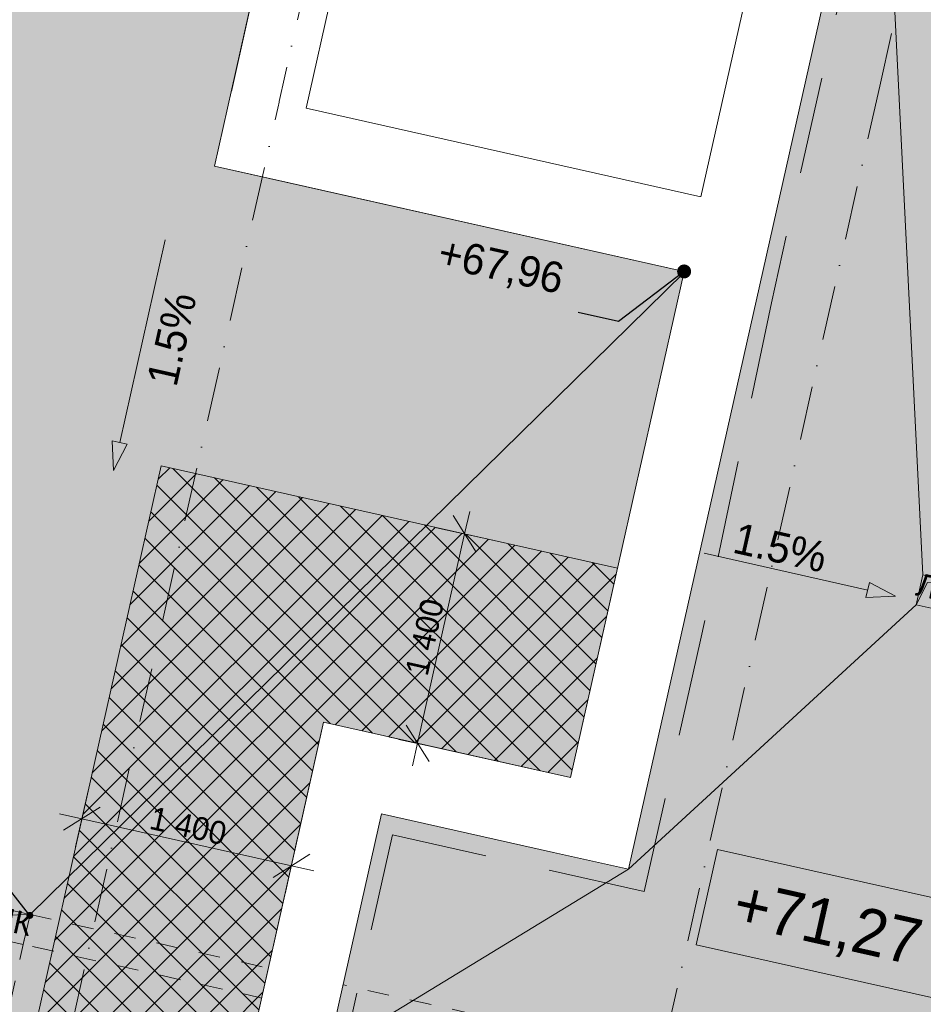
# Model space of a CAD drawing. Header units: millimetres. Extents: x -7218133 to -6715963, y 6117771 to 6222300.
# Tile 8 of 14: x -7158970 to -7153076, y 6138931 to 6145356. Entities that reach past the tile are written whole.
import ezdxf
from ezdxf.enums import TextEntityAlignment as Align

# ---------------------------------------------------------------- set-up
doc = ezdxf.new("R2010")
doc.units = ezdxf.units.MM
doc.header["$MEASUREMENT"] = 0
doc.set_wipeout_variables(frame=1)
for name, pattern in [('Wipeout_Contour', [1000, 0, -1000]), ('короткая штриховая', [282.222222, 141.111111, -141.111111]), ('Разомкнутая', [1058.333302, 634.99999, -423.333311]), ('Штрихпунктирная', [670.277762, 352.777767, -176.388884, 0, -141.111112])]:
    doc.linetypes.add(name, pattern=pattern)
for name, color, linetype, lineweight in [('0_Ном._пера__1', 7, 'Continuous', 0), ('0_Ном._пера__120', 7, 'Continuous', 0), ('АР-Отметки высот.АР_Ном._пера__120', 7, 'Continuous', 0), ('АР-Разуклонка кровли_Ном._пера__1', 7, 'Continuous', 0), ('АР-Разуклонка кровли_Ном._пера__120', 7, 'Continuous', 0), ('АР-Разуклонка кровли_Ном._пера__41', 7, 'Continuous', 20), ('АР-Стены_внешние_.АР_Ном._пера__1', 7, 'Continuous', 0), ('АР-Чертеж-Оси_Осевые размеры.АР_Ном._пера__120', 7, 'Continuous', 0), ('АР-Чертеж-Размеры.АР_Ном._пера__1', 7, 'Continuous', 0), ('ИОС-Шахты и отверстия.АР_Ном._пера__1', 7, 'Continuous', 0), ('ИОС-Шахты и отверстия.АР_Ном._пера__101', 252, 'Continuous', 0), ('Кровля_Ном._пера__101', 252, 'Continuous', 0), ('Кровля_Ном._пера__120', 7, 'Continuous', 0)]:
    doc.layers.add(name, color=color, linetype=linetype, lineweight=lineweight)
for name, color, linetype in [('АР-Разуклонка кровли', 7, 'Continuous'), ('АР-Стены_внешние_.АР', 7, 'Continuous'), ('АР-Чертеж-Оси_Осевые размеры.АР', 7, 'Continuous'), ('АР-Чертеж-Размеры.АР', 7, 'Continuous'), ('ИОС-Шахты и отверстия.АР', 7, 'Continuous')]:
    doc.layers.add(name, color=color, linetype=linetype)
doc.styles.add('РЎР“Р•РќР•Р\xa0Р\x98Р\xa0_РЎРўР\x98Р›Р¬_1', font='GOTHIC.TTF')
doc.dimstyles.new('СГЕНЕРИР_СТИЛЬ__3', dxfattribs={"dimtxt": 150, "dimasz": 190, "dimexe": 0.18, "dimexo": 0.0625, "dimgap": 0, "dimtad": 1, "dimdec": 0, "dimzin": 0, "dimdsep": 46, "dimtxsty": 'РЎР“Р•РќР•Р\xa0Р\x98Р\xa0_РЎРўР\x98Р›Р¬_1', "dimblk": 'ARROWHEAD_6', "dimblk1": 'ARROWHEAD_6', "dimblk2": 'ARROWHEAD_6', "dimcen": 0.09, "dimse1": 1, "dimse2": 1, "dimclrd": 7, "dimclre": 7, "dimclrt": 7, "dimazin": 0, "dimtfac": 1, "dimtdec": 4, "dimtmove": 0, "dimatfit": 3, "dimfxl": 1, "dimtolj": 1, "dimtzin": 0, "dimarcsym": 0})
doc.dimstyles.new('СГЕНЕРИР_СТИЛЬ__4', dxfattribs={"dimtxt": 0.18, "dimasz": 91.2, "dimexe": 0.18, "dimexo": 0.0625, "dimgap": 0, "dimtad": 0, "dimtih": 1, "dimtoh": 1, "dimdec": 4, "dimzin": 0, "dimdsep": 46, "dimcen": 0.09, "dimadec": 0, "dimazin": 0, "dimtfac": 1, "dimtdec": 4, "dimtmove": 0, "dimatfit": 3, "dimldrblk": 'ARROWHEAD_11', "dimfxl": 1, "dimtolj": 1, "dimtzin": 0, "dimarcsym": 0})
doc.dimstyles.new('СГЕНЕРИР_СТИЛЬ__5', dxfattribs={"dimtxt": 0.18, "dimasz": 182.4, "dimexe": 0.18, "dimexo": 0.0625, "dimgap": 0, "dimtad": 0, "dimtih": 1, "dimtoh": 1, "dimdec": 4, "dimzin": 0, "dimdsep": 46, "dimcen": 0.09, "dimadec": 0, "dimazin": 0, "dimtfac": 1, "dimtdec": 4, "dimtmove": 0, "dimatfit": 3, "dimldrblk": 'ARROWHEAD_11', "dimfxl": 1, "dimtolj": 1, "dimtzin": 0, "dimarcsym": 0})

# ---------------------------------------------------------------- blocks, each defined once
blk = doc.blocks.new('Стена_3_3', base_point=(-7157246.5, 6146420.5))
at = {"color": 254, "linetype": 'Wipeout_Contour', "lineweight": 0, "ltscale": 28299121.93861441}
blk.add_wipeout([(-7157102.7, 6144779.1), (-7157700.1, 6144400.9), (-7157212.3, 6144291.3)], dxfattribs=at).dxf.layer = 'АР-Стены_внешние_.АР'
at = {"color": 254, "linetype": 'Wipeout_Contour', "lineweight": 0, "ltscale": 28299797.98962396}
blk.add_wipeout([(-7157700.1, 6144400.9), (-7157102.7, 6144779.1), (-7157590.6, 6144888.7)], dxfattribs=at).dxf.layer = 'АР-Стены_внешние_.АР'
at = {"layer": 'АР-Стены_внешние_.АР_Ном._пера__1', "color": 7, "linetype": 'Continuous', "lineweight": 0, "flags": 128}
blk.add_lwpolyline([(-7157700.1, 6144400.9), (-7157212.3, 6144291.3)], dxfattribs=at)
at = {"color": 254, "linetype": 'Wipeout_Contour', "lineweight": 0, "ltscale": 37734556.38645245}
blk.add_wipeout([(-7157246.5, 6146420.5), (-7157590.6, 6144888.7), (-7157102.7, 6144779.1), (-7156758.7, 6146311)], dxfattribs=at).dxf.layer = 'АР-Стены_внешние_.АР'
at = {"layer": 'АР-Стены_внешние_.АР_Ном._пера__1', "color": 7, "linetype": 'Continuous', "lineweight": 0, "flags": 128}
for points in [[(-7157246.5, 6146420.5), (-7157700.1, 6144400.9)], [(-7157102.7, 6144779.1), (-7156758.7, 6146311)]]:
    blk.add_lwpolyline(points, dxfattribs=at)
blk = doc.blocks.new('Стена_4_3', base_point=(-7157700.1, 6144400.9))
at = {"color": 254, "linetype": 'Wipeout_Contour', "lineweight": 0, "ltscale": 37727067.96131465}
blk.add_wipeout([(-7157212.3, 6144291.3), (-7154636.5, 6143712.8), (-7154526.9, 6144200.6), (-7157102.7, 6144779.1)], dxfattribs=at).dxf.layer = 'АР-Стены_внешние_.АР'
at = {"layer": 'АР-Стены_внешние_.АР_Ном._пера__1', "color": 7, "linetype": 'Continuous', "lineweight": 0, "flags": 128}
for points in [[(-7154526.9, 6144200.6), (-7157102.7, 6144779.1)], [(-7157212.3, 6144291.3), (-7154636.5, 6143712.8)]]:
    blk.add_lwpolyline(points, dxfattribs=at)
blk = doc.blocks.new('Стена_5_3', base_point=(-7153349.8, 6147159.8))
at = {"color": 254, "linetype": 'Wipeout_Contour', "lineweight": 0, "ltscale": 28271390.85765026}
blk.add_wipeout([(-7144793, 6145238), (-7144305.1, 6145128.5), (-7144195.6, 6145616.3)], dxfattribs=at).dxf.layer = 'АР-Стены_внешние_.АР'
at = {"color": 254, "linetype": 'Wipeout_Contour', "lineweight": 0, "ltscale": 28272067.10016952}
blk.add_wipeout([(-7144683.4, 6145725.9), (-7144793, 6145238), (-7144195.6, 6145616.3)], dxfattribs=at).dxf.layer = 'АР-Стены_внешние_.АР'
at = {"layer": 'АР-Стены_внешние_.АР_Ном._пера__1', "color": 7, "linetype": 'Continuous', "lineweight": 0, "flags": 128}
blk.add_lwpolyline([(-7144195.6, 6145616.3), (-7144305.1, 6145128.5)], dxfattribs=at)
at = {"color": 254, "linetype": 'Wipeout_Contour', "lineweight": 0, "ltscale": 37712003.94206189}
blk.add_wipeout([(-7153349.8, 6147159.8), (-7144793, 6145238), (-7144683.4, 6145725.9), (-7153240.3, 6147647.7)], dxfattribs=at).dxf.layer = 'АР-Стены_внешние_.АР'
at = {"layer": 'АР-Стены_внешние_.АР_Ном._пера__1', "color": 7, "linetype": 'Continuous', "lineweight": 0, "flags": 128}
for points in [[(-7144195.6, 6145616.3), (-7153240.3, 6147647.7)], [(-7153349.8, 6147159.8), (-7144793, 6145238)]]:
    blk.add_lwpolyline(points, dxfattribs=at)
blk = doc.blocks.new('Стандартный Маркер Сетки_4')
at = {"layer": 'АР-Чертеж-Оси_Осевые размеры.АР_Ном._пера__120', "color": 7, "linetype": 'Штрихпунктирная', "lineweight": 0}
blk.add_line((486.4, 0), (22316.4, 0), dxfattribs=at)
at = {"layer": 'АР-Чертеж-Оси_Осевые размеры.АР_Ном._пера__120', "color": 7, "lineweight": 0, "style": 'РЎР“Р•РќР•Р\xa0Р\x98Р\xa0_РЎРўР\x98Р›Р¬_1'}
blk.add_attdef('AC_MarkerText_1', text='', height=350, rotation=90, dxfattribs=at).set_placement((22983.7, -130.3), align=Align.TOP_CENTER)
blk = doc.blocks.new('Стандартный Маркер Сетки_8')
at = {"layer": 'АР-Чертеж-Оси_Осевые размеры.АР_Ном._пера__120', "color": 7, "linetype": 'Штрихпунктирная', "lineweight": 0}
for q in [(0, 0), (21802.8, 0)]:
    blk.add_line((1000, 0), q, dxfattribs=at)
at = {"layer": 'АР-Чертеж-Оси_Осевые размеры.АР_Ном._пера__120', "color": 7, "lineweight": 0, "style": 'РЎР“Р•РќР•Р\xa0Р\x98Р\xa0_РЎРўР\x98Р›Р¬_1'}
blk.add_attdef('AC_MarkerText_1', text='', height=350, rotation=90, dxfattribs=at).set_placement((22983.7, -130.3), align=Align.TOP_CENTER)
blk = doc.blocks.new('Линия_1_3', base_point=(-7158020.6, 6143919.9))
at = {"layer": 'АР-Разуклонка кровли', "linetype": 'Continuous', "lineweight": 0, "true_color": 0x000000}
blk.add_hatch(color=18, dxfattribs=at).paths.add_polyline_path([(-7158358.6, 6142415), (-7158268.9, 6142586.1), (-7158366.5, 6142608)])
at = {"layer": 'АР-Разуклонка кровли_Ном._пера__1', "color": 7, "linetype": 'Continuous', "lineweight": 0}
for p, q in [((-7158020.6, 6143919.9), (-7158317.7, 6142597)), ((-7158366.5, 6142608), (-7158268.9, 6142586.1)), ((-7158358.6, 6142415), (-7158366.5, 6142608)), ((-7158358.6, 6142415), (-7158268.9, 6142586.1))]:
    blk.add_line(p, q, dxfattribs=at)
blk = doc.blocks.new('Линия_17_3', base_point=(-7154506.6, 6141873.9))
at = {"layer": 'АР-Разуклонка кровли', "linetype": 'Continuous', "lineweight": 0, "true_color": 0x000000}
blk.add_hatch(color=18, dxfattribs=at).paths.add_polyline_path([(-7153257.3, 6141593.3), (-7153428.4, 6141683), (-7153450.3, 6141585.4)])
at = {"layer": 'АР-Разуклонка кровли_Ном._пера__1', "color": 7, "linetype": 'Continuous', "lineweight": 0}
for p, q in [((-7154506.6, 6141873.9), (-7153439.3, 6141634.2)), ((-7153450.3, 6141585.4), (-7153428.4, 6141683)), ((-7153257.3, 6141593.3), (-7153428.4, 6141683)), ((-7153257.3, 6141593.3), (-7153450.3, 6141585.4))]:
    blk.add_line(p, q, dxfattribs=at)
blk = doc.blocks.new('ARROWHEAD_11')
at = {"color": 0, "linetype": 'Continuous', "lineweight": 0}
blk.add_line((0, 0), (-1, 0), dxfattribs=at)
at = {"color": 0, "linetype": 'Continuous', "lineweight": 0, "const_width": 0.25, "flags": 128}
blk.add_lwpolyline([(-0.125, 0, 1), (0.125, 0, 1)], format="xyb", close=True, dxfattribs=at)
blk = doc.blocks.new('Стена_15_3', base_point=(-7154890.4, 6140300.5))
at = {"color": 254, "linetype": 'Wipeout_Contour', "lineweight": 0, "ltscale": 28285775.99284896}
blk.add_wipeout([(-7155378.2, 6140410.1), (-7155487.8, 6139922.3), (-7155000, 6139812.7)], dxfattribs=at).dxf.layer = 'АР-Стены_внешние_.АР'
at = {"color": 254, "linetype": 'Wipeout_Contour', "lineweight": 0, "ltscale": 37721299.68774875}
blk.add_wipeout([(-7154890.4, 6140300.5), (-7153349.8, 6147159.8), (-7153837.7, 6147269.4), (-7155378.2, 6140410.1)], dxfattribs=at).dxf.layer = 'АР-Стены_внешние_.АР'
at = {"layer": 'АР-Стены_внешние_.АР_Ном._пера__1', "color": 7, "linetype": 'Continuous', "lineweight": 0, "flags": 128}
blk.add_lwpolyline([(-7153728.1, 6147757.3), (-7154526.9, 6144200.6)], dxfattribs=at)
at = {"color": 254, "linetype": 'Wipeout_Contour', "lineweight": 0, "ltscale": 28285569.79901528}
blk.add_wipeout([(-7154890.4, 6140300.5), (-7155378.2, 6140410.1), (-7155000, 6139812.7)], dxfattribs=at).dxf.layer = 'АР-Стены_внешние_.АР'
at = {"layer": 'АР-Стены_внешние_.АР_Ном._пера__1', "color": 7, "linetype": 'Continuous', "lineweight": 0, "flags": 128}
for points in [[(-7155000, 6139812.7), (-7153349.8, 6147159.8)], [(-7154636.5, 6143712.8), (-7155378.2, 6140410.1)], [(-7155000, 6139812.7), (-7155487.8, 6139922.3)]]:
    blk.add_lwpolyline(points, dxfattribs=at)
blk = doc.blocks.new('Стена_16_3', base_point=(-7154890.4, 6140300.5))
at = {"color": 254, "linetype": 'Wipeout_Contour', "lineweight": 0, "ltscale": 28290147.27395169}
blk.add_wipeout([(-7157097.5, 6140283.8), (-7156609.7, 6140174.2), (-7156988, 6140771.6)], dxfattribs=at).dxf.layer = 'АР-Стены_внешние_.АР'
at = {"color": 254, "linetype": 'Wipeout_Contour', "lineweight": 0, "ltscale": 28289941.02425911}
blk.add_wipeout([(-7156988, 6140771.6), (-7156609.7, 6140174.2), (-7156500.1, 6140662.1)], dxfattribs=at).dxf.layer = 'АР-Стены_внешние_.АР'
at = {"layer": 'АР-Стены_внешние_.АР_Ном._пера__1', "color": 7, "linetype": 'Continuous', "lineweight": 0, "flags": 128}
blk.add_lwpolyline([(-7156988, 6140771.6), (-7157097.5, 6140283.8)], dxfattribs=at)
at = {"color": 254, "linetype": 'Wipeout_Contour', "lineweight": 0, "ltscale": 37717144.6812704}
blk.add_wipeout([(-7156500.1, 6140662.1), (-7156609.7, 6140174.2), (-7155487.8, 6139922.3), (-7155378.2, 6140410.1)], dxfattribs=at).dxf.layer = 'АР-Стены_внешние_.АР'
at = {"layer": 'АР-Стены_внешние_.АР_Ном._пера__1', "color": 7, "linetype": 'Continuous', "lineweight": 0, "flags": 128}
for points in [[(-7155378.2, 6140410.1), (-7156988, 6140771.6)], [(-7156609.7, 6140174.2), (-7155487.8, 6139922.3)]]:
    blk.add_lwpolyline(points, dxfattribs=at)
blk = doc.blocks.new('Стена_17_3', base_point=(-7156988, 6140771.6))
at = {"color": 254, "linetype": 'Wipeout_Contour', "lineweight": 0, "ltscale": 37716631.21983719}
blk.add_wipeout([(-7157097.5, 6140283.8), (-7157788.9, 6137205.5), (-7157301.1, 6137095.9), (-7156609.7, 6140174.2)], dxfattribs=at).dxf.layer = 'АР-Стены_внешние_.АР'
at = {"layer": 'АР-Стены_внешние_.АР_Ном._пера__1', "color": 7, "linetype": 'Continuous', "lineweight": 0, "flags": 128}
for points in [[(-7157097.5, 6140283.8), (-7157788.9, 6137205.5)], [(-7157301.1, 6137095.9), (-7156609.7, 6140174.2)]]:
    blk.add_lwpolyline(points, dxfattribs=at)
blk = doc.blocks.new('Символ Проема в Полу 21')
at = {"layer": 'ИОС-Шахты и отверстия.АР_Ном._пера__101', "linetype": 'Continuous', "lineweight": 0}
blk.add_hatch(color=252, dxfattribs=at).paths.add_polyline_path([(0, 0), (200, 0), (200, 200), (159.6, 40.4)])
at = {"layer": 'ИОС-Шахты и отверстия.АР_Ном._пера__101', "color": 252, "linetype": 'Continuous', "lineweight": 0, "flags": 128}
for points in [[(159.6, 40.4), (200, 200), (0, 200), (0, 0)], [(0, 0), (200, 0), (200, 200), (159.6, 40.4)]]:
    blk.add_lwpolyline(points, close=True, dxfattribs=at)
at = {"layer": 'ИОС-Шахты и отверстия.АР_Ном._пера__1', "color": 7, "lineweight": 0, "insert": (44.6, 183.4), "char_height": 150, "attachment_point": 8, "rotation": 180, "style": 'РЎР“Р•РќР•Р\xa0Р\x98Р\xa0_РЎРўР\x98Р›Р¬_1'}
blk.add_mtext('\\A1;{\\pqc;\\pt0;\\fCentury Gothic|b0|i0|c204|p0;\\W1.000000;ЛК\\fCentury Gothic|b0|i0|c204|p0;\\W1.000000;\\A1{\\H.66x;\\S^  ;}\\fCentury Gothic|b0|i0|c204|p0;\\W1.000000;\\fCentury Gothic|b0|i0|c204|p0;\\W1.000000;\\A1{\\H.66x;\\S^  ;}\\fCentury Gothic|b0|i0|c204|p0;\\W1.000000;\\fCentury Gothic|b0|i0|c204|p0;\\W1.000000;\\A1{\\H.66x;\\S^  ;}}', dxfattribs=at)
blk = doc.blocks.new('*D72', base_point=(-6566190.3, 6562677.8))
at = {"layer": 'АР-Чертеж-Размеры.АР_Ном._пера__1', "color": 7, "linetype": 'Continuous', "lineweight": 0, "transparency": 16777216}
for p, q in [((-7158523.3, 6140324.8), (-7158605.4, 6139958.9)), ((-7158444.9, 6140217.5), (-7158683.8, 6140066.2)), ((-7158564.3, 6140141.8), (-7158710.7, 6140174.7)), ((-7157198.3, 6139835), (-7158564.3, 6140141.8)), ((-7157157.2, 6140018), (-7157239.4, 6139652.1)), ((-7157317.8, 6139759.4), (-7157078.8, 6139910.7)), ((-7157052, 6139802.2), (-7157198.3, 6139835))]:
    blk.add_line(p, q, dxfattribs=at)
at = {"layer": 'АР-Чертеж-Размеры.АР_Ном._пера__1', "color": 7, "lineweight": 0, "transparency": 16777216, "insert": (-7158132.7, 6140075.6), "char_height": 150, "attachment_point": 7, "rotation": 347.34172, "style": 'РЎР“Р•РќР•Р\xa0Р\x98Р\xa0_РЎРўР\x98Р›Р¬_1'}
blk.add_mtext('\\A1;{\\pql;\\fCentury Gothic|b0|i0|c204|p0;\\W1.000000;1\xa0400}', dxfattribs=at)
blk = doc.blocks.new('ARROWHEAD_6')
at = {"color": 0, "linetype": 'Continuous', "lineweight": 0}
for p, q in [((-0.5, -0.5), (0.5, 0.5)), ((0, 0), (-1, 0))]:
    blk.add_line(p, q, dxfattribs=at)
blk = doc.blocks.new('*D73', base_point=(-6566190.3, 6562677.8))
at = {"layer": 'АР-Чертеж-Размеры.АР_Ном._пера__1', "color": 7, "linetype": 'Continuous', "lineweight": 0, "transparency": 16777216}
for p, q in [((-7155992.4, 6141880.4), (-7156143.8, 6142119.4)), ((-7156035.2, 6142146.3), (-7156068.1, 6141999.9)), ((-7156068.1, 6141999.9), (-7156374.9, 6140634)), ((-7156251, 6142041), (-7155885.2, 6141958.8)), ((-7156450.5, 6140753.4), (-7156299.2, 6140514.5)), ((-7156557.8, 6140675), (-7156191.9, 6140592.9)), ((-7156374.9, 6140634), (-7156407.8, 6140487.6))]:
    blk.add_line(p, q, dxfattribs=at)
at = {"layer": 'АР-Чертеж-Размеры.АР_Ном._пера__1', "color": 7, "lineweight": 0, "transparency": 16777216, "insert": (-7156308.7, 6141065.6), "char_height": 150, "attachment_point": 7, "rotation": 77.34172, "style": 'РЎР“Р•РќР•Р\xa0Р\x98Р\xa0_РЎРўР\x98Р›Р¬_1'}
blk.add_mtext('\\A1;{\\pql;\\fCentury Gothic|b0|i0|c204|p0;\\W1.000000;1\xa0400}', dxfattribs=at)

msp = doc.modelspace()

# ---------------------------------------------------------------- hatches: boundary and pattern name
at = {"layer": '0_Ном._пера__120', "linetype": 'Continuous', "lineweight": 0}
h = msp.add_hatch(dxfattribs=at)
h.set_pattern_fill('НЕМЕТАЛЛИЧЕСКИЕ_МАТЕРИАЛ_5A', style=0, pattern_type=2)
h.set_pattern_definition([(45, (-7156817.68, 6135757.42), (-106.066, 106.066), []), (135, (-7156817.68, 6135757.42), (106.066, 106.066), [])])
h.paths.add_polyline_path([(-7143400.7, 6140210.5), (-7145150.5, 6132419.6), (-7159571.3, 6135658.4), (-7158047.2, 6142444.4), (-7155071.6, 6141776.1), (-7155378.2, 6140410.2), (-7156988, 6140771.6), (-7157898.5, 6136717.6), (-7146209.9, 6134092.4), (-7145225.8, 6138473.3), (-7145772.3, 6138596), (-7145313.4, 6140640.1)])
at = {"layer": 'Кровля_Ном._пера__101', "linetype": 'Continuous', "lineweight": 0}
h = msp.add_hatch(dxfattribs=at)
h.set_pattern_fill('ПЕСОК_0003', color=252, style=0, pattern_type=2)
h.set_pattern_definition([(122.3417, (-7152159.75, 6132514.72), (191.0468, 120.9696), [0, -150.75, 0, -226.125]), (57.3417, (-7152650.04, 6132624.84), (-190.3755, 122.0232), [0, -110.55, 0, -190.95])])
h.paths.add_polyline_path([(-7160642, 6147183.1), (-7157246.5, 6146420.5), (-7157700.1, 6144400.9), (-7154636.5, 6143712.8), (-7155378.2, 6140410.1), (-7156988, 6140771.6), (-7157898.5, 6136717.6), (-7146209.9, 6134092.4), (-7145452.8, 6137463.4), (-7145452.6, 6137463.4), (-7145225.8, 6138473.3), (-7145772.3, 6138596.1), (-7144734.7, 6143215.9), (-7141485.1, 6142486.1), (-7141282.5, 6143388.1), (-7138101.6, 6142673.7), (-7141604.4, 6127077.7), (-7164026.5, 6132113.6)])
h = msp.add_hatch(dxfattribs=at)
h.set_pattern_fill('ПЕСОК_0003', color=252, style=0, pattern_type=2)
h.set_pattern_definition([(122.3417, (-7150575.4, 6137514.64), (191.047, 120.9696), [0, -150.75, 0, -226.125]), (57.3417, (-7151065.7, 6137624.75), (-190.3755, 122.0232), [0, -110.55, 0, -190.95])])
h.paths.add_polyline_path([(-7156961.6, 6138607.3), (-7156609.7, 6140174.2), (-7155000, 6139812.7), (-7154934.2, 6140105.4), (-7154150.8, 6143593.6), (-7154125.7, 6143705.4), (-7153349.8, 6147159.8), (-7144793, 6145238), (-7145222.3, 6143326.4), (-7146369.7, 6138217.8), (-7145823.2, 6138095.1), (-7146588, 6134689.8), (-7156091.3, 6136824.2), (-7155751.9, 6138335.6)])

# ---------------------------------------------------------------- linework, layer by layer
at = {"layer": '0_Ном._пера__120', "color": 7, "linetype": 'Continuous', "lineweight": 0, "flags": 128}
msp.add_lwpolyline([(-7143400.7, 6140210.5), (-7145150.5, 6132419.6), (-7159571.3, 6135658.4), (-7158047.2, 6142444.4), (-7155071.6, 6141776.1), (-7155378.2, 6140410.2), (-7156988, 6140771.6), (-7157898.5, 6136717.6), (-7146209.9, 6134092.4), (-7145225.8, 6138473.3), (-7145772.3, 6138596), (-7145313.4, 6140640.1)], close=True, dxfattribs=at)
at = {"layer": 'АР-Разуклонка кровли_Ном._пера__1', "color": 7, "linetype": 'короткая штриховая', "lineweight": 0}
for p, q in [((-7159649.2, 6136193.7), (-7158902.9, 6139516.6)), ((-7158902.9, 6139516.6), (-7143068.8, 6135960.3)), ((-7151313.6, 6137607.1), (-7158946.7, 6139321.4))]:
    msp.add_line(p, q, dxfattribs=at)
at = {"layer": 'АР-Разуклонка кровли_Ном._пера__1', "color": 7, "linetype": 'Continuous', "lineweight": 0}
for points in [[(-7155000, 6139812.7), (-7153122.8, 6141537.1)], [(-7155000, 6139812.7), (-7156959.6, 6138616.4)]]:
    msp.add_lwpolyline(points, dxfattribs=at)
at = {"layer": 'Кровля_Ном._пера__120', "color": 7, "linetype": 'Continuous', "lineweight": 0, "flags": 128}
for points in [[(-7160642, 6147183.1), (-7157246.5, 6146420.5), (-7157700.1, 6144400.9), (-7154636.5, 6143712.8), (-7155378.2, 6140410.1), (-7156988, 6140771.6), (-7157898.5, 6136717.6), (-7146209.9, 6134092.4), (-7145452.8, 6137463.4), (-7145452.6, 6137463.4), (-7145225.8, 6138473.3), (-7145772.3, 6138596.1), (-7144734.7, 6143215.9), (-7141485.1, 6142486.1), (-7141282.5, 6143388.1), (-7138101.6, 6142673.7), (-7141604.4, 6127077.7), (-7164026.5, 6132113.6)], [(-7156961.6, 6138607.3), (-7156609.7, 6140174.2), (-7155000, 6139812.7), (-7154934.2, 6140105.4), (-7154150.8, 6143593.6), (-7154125.7, 6143705.4), (-7153349.8, 6147159.8), (-7144793, 6145238), (-7145222.3, 6143326.4), (-7146369.7, 6138217.8), (-7145823.2, 6138095.1), (-7146588, 6134689.8), (-7156091.3, 6136824.2), (-7155751.9, 6138335.6)]]:
    msp.add_lwpolyline(points, close=True, dxfattribs=at)

# ---------------------------------------------------------------- block references
at = {"layer": 'АР-Разуклонка кровли', "color": 7, "linetype": 'Continuous', "lineweight": 0}
for name, p in [('Линия_1_3', (-7158020.6, 6143919.9)), ('Линия_17_3', (-7154506.6, 6141873.9))]:
    msp.add_blockref(name, p, dxfattribs=at)
at = {"layer": 'ИОС-Шахты и отверстия.АР', "color": 7, "linetype": 'Continuous', "lineweight": 0, "zscale": 1000, "rotation": 167.3416928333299}
msp.add_blockref('Символ Проема в Полу 21', (-7158902.9, 6139516.6), dxfattribs=at)

# ---------------------------------------------------------------- texts
at = {"layer": 'АР-Отметки высот.АР_Ном._пера__120', "color": 7, "linetype": 'Continuous', "lineweight": 0, "insert": (-7153704.8, 6139438.1), "char_height": 300, "attachment_point": 5, "rotation": 347.34172, "style": 'РЎР“Р•РќР•Р\xa0Р\x98Р\xa0_РЎРўР\x98Р›Р¬_1'}
msp.add_mtext('\\A1;{\\pqc;\\fCentury Gothic|b0|i0|c204|p0;\\W1.000000;+71,27}', dxfattribs=at)
at = {"layer": 'АР-Разуклонка кровли_Ном._пера__41', "color": 7, "linetype": 'Continuous', "lineweight": 20, "char_height": 200, "attachment_point": 5, "style": 'РЎР“Р•РќР•Р\xa0Р\x98Р\xa0_РЎРўР\x98Р›Р¬_1'}
for insert, rotation in [((-7157978.1, 6143271.8), 77.34169), ((-7154009.6, 6141909.6), 347.34175)]:
    msp.add_mtext('\\A1;{\\pqc;\\fCentury Gothic|b0|i0|c204|p0;\\W1.000000;1.5%}', dxfattribs=dict(at, insert=insert, rotation=rotation))

# ---------------------------------------------------------------- leaders
at = {"layer": '0_Ном._пера__1', "color": 7, "linetype": 'Continuous', "lineweight": 0, "annotation_type": 0, "has_hookline": 1, "hookline_direction": 1, "text_width": 1698.2, "horizontal_direction": (0.975694, -0.219136, 0)}
msp.add_leader([(-7158904, 6139511.2), (-7159576.4, 6140362.9), (-7161624.5, 6140741.4)], dimstyle='СГЕНЕРИР_СТИЛЬ__4', dxfattribs=at)

# ---------------------------------------------------------------- next in the draw order: block references
at = {"layer": 'АР-Стены_внешние_.АР', "color": 7, "lineweight": 5}
for name, p in [('Стена_5_3', (-7153349.8, 6147159.8)), ('Стена_3_3', (-7157246.5, 6146420.5))]:
    msp.add_blockref(name, p, dxfattribs=at)

# ---------------------------------------------------------------- next in the draw order: linework, layer by layer
at = {"layer": 'АР-Разуклонка кровли_Ном._пера__1', "color": 7, "linetype": 'Continuous', "lineweight": 0}
msp.add_lwpolyline([(-7153079, 6141732.2), (-7153349.8, 6147159.8)], dxfattribs=at)

# ---------------------------------------------------------------- next in the draw order: block references
at = {"layer": 'АР-Стены_внешние_.АР', "color": 7, "lineweight": 5}
msp.add_blockref('Стена_4_3', (-7157700.1, 6144400.9), dxfattribs=at)

# ---------------------------------------------------------------- next in the draw order: linework, layer by layer
at = {"layer": 'АР-Разуклонка кровли_Ном._пера__1', "color": 7, "linetype": 'Continuous', "lineweight": 0}
msp.add_lwpolyline([(-7158902.9, 6139516.6), (-7154638.6, 6143703.1)], dxfattribs=at)
at = {"layer": 'АР-Разуклонка кровли_Ном._пера__41', "color": 7, "linetype": 'Разомкнутая', "lineweight": 20}
msp.add_lwpolyline([(-7154067.5, 6143508), (-7154528.7, 6141307.3), (-7154897, 6139667.3), (-7156538.3, 6140035.9), (-7157181.6, 6137171.5), (-7146663.7, 6134809.3), (-7145942.7, 6138019.5), (-7146489.1, 6138142.2), (-7144912.4, 6145162.4), (-7153274.2, 6147040.4)], close=True, dxfattribs=at)

# ---------------------------------------------------------------- next in the draw order: block references
at = {"layer": 'АР-Чертеж-Оси_Осевые размеры.АР', "color": 8, "linetype": 'Continuous', "lineweight": 15, "zscale": 1000, "rotation": 257.3417232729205}
for name, p in [('Стандартный Маркер Сетки_4', (-7156826.9, 6146828.2)), ('Стандартный Маркер Сетки_4', (-7156826.9, 6146828.2)), ('Стандартный Маркер Сетки_8', (-7153141.2, 6145897.9)), ('Стандартный Маркер Сетки_8', (-7153141.2, 6145897.9))]:
    msp.add_blockref(name, p, dxfattribs=at)

# ---------------------------------------------------------------- next in the draw order: block references
at = {"layer": 'АР-Стены_внешние_.АР', "color": 7, "lineweight": 5}
msp.add_blockref('Стена_15_3', (-7154890.4, 6140300.5), dxfattribs=at)

# ---------------------------------------------------------------- next in the draw order: linework, layer by layer
at = {"layer": 'АР-Отметки высот.АР_Ном._пера__120', "color": 7, "linetype": 'Continuous', "lineweight": 0, "flags": 128}
msp.add_lwpolyline([(-7154418.1, 6139942), (-7152844.5, 6139588.6), (-7152984.4, 6138965.9), (-7154558, 6139319.3)], close=True, dxfattribs=at)

# ---------------------------------------------------------------- next in the draw order: block references
at = {"layer": 'АР-Стены_внешние_.АР', "color": 7, "lineweight": 5}
msp.add_blockref('Стена_16_3', (-7154890.4, 6140300.5), dxfattribs=at)
at = {"layer": 'ИОС-Шахты и отверстия.АР', "color": 7, "linetype": 'Continuous', "lineweight": 0, "zscale": 1000, "rotation": 167.3416928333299}
msp.add_blockref('Символ Проема в Полу 21', (-7152883.9, 6141688.4), dxfattribs=at)

# ---------------------------------------------------------------- next in the draw order: texts
at = {"layer": 'АР-Разуклонка кровли_Ном._пера__120', "color": 7, "linetype": 'Continuous', "lineweight": 0, "insert": (-7155860, 6143619.7), "char_height": 200, "attachment_point": 8, "rotation": 347.34172, "style": 'РЎР“Р•РќР•Р\xa0Р\x98Р\xa0_РЎРўР\x98Р›Р¬_1'}
msp.add_mtext('\\A1;{\\pqc;\\fCentury Gothic|b0|i0|c204|p0;\\W1.000000;+67,96}', dxfattribs=at)

# ---------------------------------------------------------------- next in the draw order: leaders
at = {"layer": 'АР-Разуклонка кровли_Ном._пера__120', "color": 7, "linetype": 'Continuous', "lineweight": 0, "annotation_type": 0, "has_hookline": 1, "hookline_direction": 1, "text_width": 835.2, "horizontal_direction": (0.975694, -0.219136, 0)}
msp.add_leader([(-7154636.5, 6143712.8), (-7155063.6, 6143386.8), (-7155327.5, 6143446)], dimstyle='СГЕНЕРИР_СТИЛЬ__5', dxfattribs=at)

# ---------------------------------------------------------------- next in the draw order: block references
at = {"layer": 'АР-Стены_внешние_.АР', "color": 7, "lineweight": 5}
msp.add_blockref('Стена_17_3', (-7156988, 6140771.6), dxfattribs=at)

# ---------------------------------------------------------------- next in the draw order: dimensions: what is measured, and where the dimension line sits
at = {"layer": 'АР-Чертеж-Размеры.АР', "color": 7, "linetype": 'Continuous', "lineweight": 0}
dim = msp.add_linear_dim(base=(-7156374.9, 6140634), p1=(-7158047.2, 6142444.4), p2=(-7156988, 6140771.6), angle=257.34172, dimstyle='СГЕНЕРИР_СТИЛЬ__3', dxfattribs=at)
dim.commit()
dim.dimension.update_dxf_attribs({"geometry": '*D73', "text_midpoint": (-7156325.5, 6141333.1), "dimtype": 160, "text_rotation": 77.34172})

# ---------------------------------------------------------------- next in the draw order: dimensions: what is measured, and where the dimension line sits
dim = msp.add_linear_dim(base=(-7158564.3, 6140141.8), p1=(-7156988, 6140771.6), p2=(-7158047.2, 6142444.4), angle=167.34172, dimstyle='СГЕНЕРИР_СТИЛЬ__3', dxfattribs=at)
dim.commit()
dim.dimension.update_dxf_attribs({"geometry": '*D72', "text_midpoint": (-7157865.2, 6140092.4), "dimtype": 160, "text_rotation": 347.34172})

doc.saveas('drawing.dxf')
